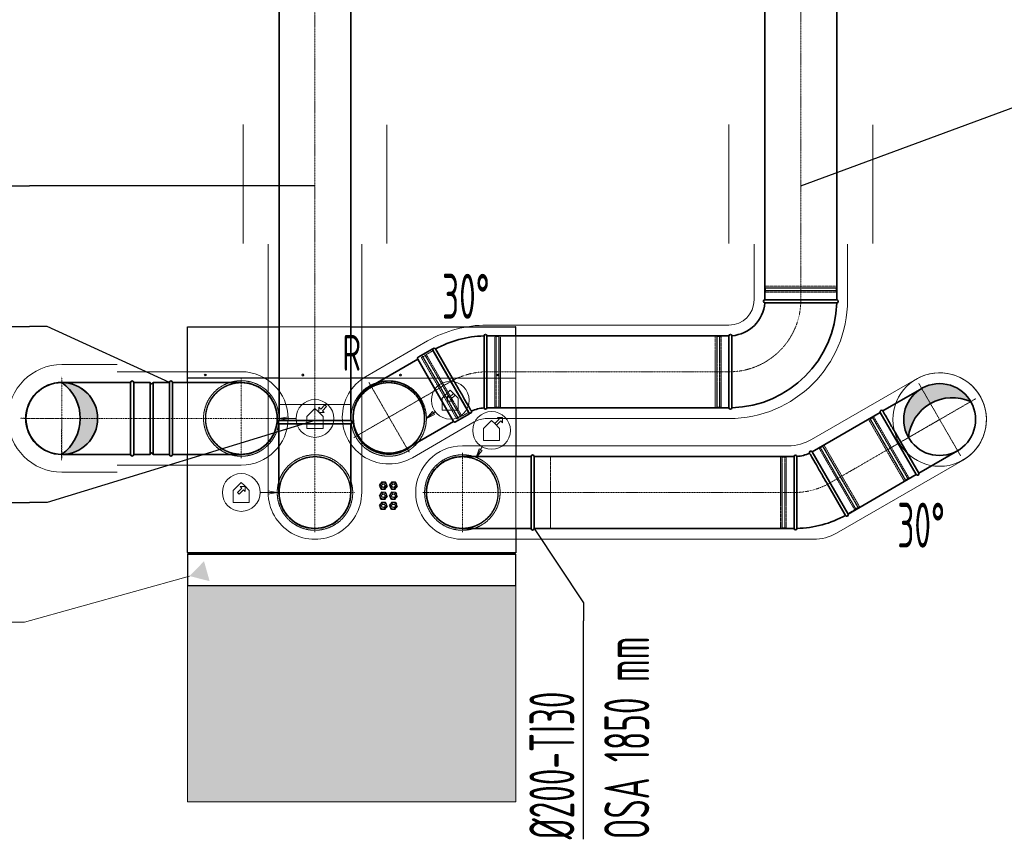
# Model space of a CAD drawing. Header units: millimetres. Extents: x 15940 to 92175, y -24684 to 227664.
# Tile 115 of 132: x 52683 to 55422, y 195238 to 197517. Entities that reach past the tile are written whole.
import ezdxf
from ezdxf.enums import TextEntityAlignment as Align

# ---------------------------------------------------------------- set-up
doc = ezdxf.new("R2010")
doc.units = ezdxf.units.MM
doc.header["$LTSCALE"] = 0.05
for name, pattern in [('ACAD_ISO02W100', [15, 12, -3]), ('ACAD_ISO10W100', [18, 12, -3, 0, -3]), ('phl_thick', [0])]:
    doc.linetypes.add(name, pattern=pattern)
doc.layers.get('0').update_dxf_attribs({"lineweight": 5})
for name, color, linetype, lineweight in [('VZT_01 SUP (PŘÍVOD) - OBRYS', 5, 'Continuous', 35), ('VZT_02 SUP (PŘÍVOD) - OSA', 5, 'ACAD_ISO10W100', 5), ('VZT_04 SUP (PŘÍVOD) - SKRYTÉ', 5, 'ACAD_ISO02W100', 5), ('VZT_05 ETA (ODVOD) - OBRYS', 6, 'Continuous', 35), ('VZT_06 ETA (ODVOD) - OSA', 6, 'ACAD_ISO10W100', 5), ('VZT_08 ETA (ODVOD) - SKRYTÉ', 6, 'ACAD_ISO02W100', 5), ('VZT_09 ODA (SÁNÍ) - OBRYS', 3, 'Continuous', 35), ('VZT_10 ODA (SÁNÍ) - OSA', 3, 'ACAD_ISO10W100', 5), ('VZT_12 ODA (SÁNÍ) - SKRYTÉ', 3, 'ACAD_ISO02W100', 5), ('VZT_13 EHA (VÝFUK) - OBRYS', 14, 'Continuous', 35), ('VZT_14 EHA (VÝFUK) - OSA', 14, 'ACAD_ISO10W100', 5), ('VZT_16 EHA (VÝFUK) - SKRYTÉ', 14, 'ACAD_ISO02W100', 5), ('VZT_21 ZAŘÍZENÍ - OBRYS', 1, 'Continuous', 30), ('VZT_22 ZAŘÍZENÍ - DETAIL', 8, 'Continuous', 5), ('VZT_23 ZAŘÍZENÍ - SERVISNÍ PROSTOR', 8, 'Continuous', 5), ('VZT_50 POPIS - OBECNE', 7, 'Continuous', 13), ('VZT_60_KOTY - DIMENZE', 7, 'Continuous', 5), ('VZT_IZOLACE - TEPELNÁ', 6, 'IZOLACE TEPELNA', 5)]:
    doc.layers.add(name, color=color, linetype=linetype, lineweight=lineweight)
for name, color, linetype, lineweight, plot in [('VZT_03 SUP (PŘÍVOD) - NETISK', 8, 'ACAD_ISO02W100', 5, False), ('VZT_07 ETA (ODVOD) - NETISK', 8, 'ACAD_ISO02W100', 5, False), ('VZT_11 ODA (SÁNÍ) - NETISK', 8, 'ACAD_ISO02W100', 5, False), ('VZT_15 EHA (VÝFUK) - NETISK', 8, 'ACAD_ISO02W100', 5, False)]:
    doc.layers.add(name, color=color, linetype=linetype, lineweight=lineweight, plot=plot)
doc.styles.add('EVORA_125', font='isocp.shx', dxfattribs={"width": 0.6, "height": 125})
doc.styles.add('JS', font='isocp.shx', dxfattribs={"width": 0.6, "height": 125})
doc.styles.get("Standard").update_dxf_attribs({"font": 'arial.ttf'})
doc.linetypes.add('IZOLACE TEPELNA', pattern='A,12.7,-1.5,["T",Standard,S=2.54,R=0,X=0,Y=-1.27],-3', length=17.2)

# ---------------------------------------------------------------- blocks, each defined once
blk = doc.blocks.new('_DatumFilled')
at = {"color": 0}
blk.add_solid([(0, 0.577), (-1, 0), (0, -0.577)], dxfattribs=at)

msp = doc.modelspace()

# ---------------------------------------------------------------- hatches: boundary and pattern name
at = {"layer": 'VZT_09 ODA (SÁNÍ) - OBRYS'}
h = msp.add_hatch(color=256, dxfattribs=at)
h.dxf.hatch_style = 1
h.paths.add_polyline_path([(52799.4, 196308.2, 0.242708), (52851.3, 196408), (52899.8, 196407.8, -0.414214)])
h.paths.add_polyline_path([(52899.8, 196407.8), (52851.3, 196408, 0.242708), (52800.1, 196508.2, -0.414214)])
at = {"layer": 'VZT_13 EHA (VÝFUK) - OBRYS'}
h = msp.add_hatch(color=256, dxfattribs=at)
h.dxf.hatch_style = 1
h.paths.add_polyline_path([(55155.4, 196355.2, -0.242708), (55216.2, 196449.8), (55192, 196491.8, 0.414214)])
h.paths.add_polyline_path([(55192, 196491.8), (55216.2, 196449.8, -0.242708), (55328.6, 196455.2, 0.414214)])
at = {"layer": 'VZT_23 ZAŘÍZENÍ - SERVISNÍ PROSTOR', "transparency": 33554457}
h = msp.add_hatch(color=256, dxfattribs=at)
h.dxf.hatch_style = 1
h.paths.add_polyline_path([(54063.5, 195943.2), (53149.3, 195943.2), (53149.3, 195341.5), (54063.5, 195341.5)])

# ---------------------------------------------------------------- linework, layer by layer
for centre in [(52799.8, 196408.2), (55242, 196405.2)]:
    msp.add_circle(centre, 100)
at = {"layer": 'VZT_01 SUP (PŘÍVOD) - OBRYS'}
for p, q in [((54955.9, 196738), (54755.9, 196738)), ((54855.9, 196730), (54955.9, 196730)), ((53974.5, 196537.9), (53974.5, 196638)), ((53982.5, 196438), (53982.5, 196638)), ((54655.9, 196638), (54655.9, 196438)), ((53889.5, 196515.2), (53839.5, 196601.8)), ((53832.5, 196597.8), (53932.5, 196424.6)), ((54663.9, 196538.1), (54663.9, 196438))]:
    msp.add_line(p, q, dxfattribs=at)
for points in [[(54755.9, 196738), (54755.9, 197977.7)], [(54955.9, 196738), (54955.9, 197977.7)], [(54655.9, 196638), (53982.5, 196638)], [(53790.1, 196573.3), (53660.2, 196498.3)], [(54655.9, 196438), (53982.5, 196438)], [(53890.1, 196400.1), (53760.2, 196325.1)]]:
    msp.add_lwpolyline(points, dxfattribs=at)
msp.add_lwpolyline([(53790.1, 196573.3), (53890.1, 196400.1, 0.414214), (53895.6, 196398.7), (53934.5, 196421.2), (53830.5, 196601.3), (53791.6, 196578.8, 0.414214)], format="xyb", close=True, dxfattribs=at)
for centre, radius, start, end in [((54755.9, 196734), 4, 90, 265.4188), ((54955.9, 196734), 4, 270, 90), ((54655.9, 196738), 300, 271.5281, 358.4719), ((54655.9, 196738), 100, 274.5812, 355.4188), ((53982.5, 196338), 300, 91.5281, 118.4719), ((53978.5, 196638), 4, 0, 180), ((54659.9, 196638), 4, 4.5812, 180), ((53836, 196599.8), 4, 30, 210), ((53710.2, 196411.7), 100, 120, 300), ((53982.5, 196338), 100, 94.5812, 115.4188), ((53978.5, 196438), 4, 184.5812, 0), ((54659.9, 196438), 4, 180, 0), ((53936, 196426.6), 4, 210, 25.4188)]:
    msp.add_arc(centre, radius, start, end, dxfattribs=at)
for points, knots in [([(54855.9, 196730), (54843.3, 196730), (54830.7, 196730), (54806.9, 196730), (54795.8, 196730), (54776.9, 196730), (54769.4, 196730), (54758.9, 196730), (54756, 196730), (54755.6, 196730), (54755.6, 196730), (54755.6, 196730)], [157.533456, 157.533456, 157.533456, 157.533456, 195.393508, 195.393508, 234.551342, 234.551342, 273.721472, 273.721472, 312.806301, 312.806301, 315.294186, 315.294186, 315.294186, 315.294186]), ([(54663.9, 196638.3), (54663.9, 196638.3), (54663.9, 196636.1), (54663.9, 196627.2), (54663.9, 196620.2), (54663.9, 196602.4), (54663.9, 196591.8), (54663.9, 196568), (54663.9, 196555.2), (54663.9, 196540.8), (54663.9, 196539.5), (54663.9, 196538.1)], [315.294186, 315.294186, 315.294186, 315.294186, 351.735982, 351.735982, 390.710875, 390.710875, 429.832624, 429.832624, 468.991563, 468.991563, 473.053633, 473.053633, 473.053633, 473.053633]), ([(53974.5, 196437.7), (53974.5, 196437.7), (53974.5, 196439.9), (53974.5, 196448.9), (53974.5, 196455.8), (53974.5, 196473.6), (53974.5, 196484.3), (53974.5, 196508), (53974.5, 196520.8), (53974.5, 196535.2), (53974.5, 196536.6), (53974.5, 196537.9)], [315.294186, 315.294186, 315.294186, 315.294186, 351.735982, 351.735982, 390.710875, 390.710875, 429.832624, 429.832624, 468.991563, 468.991563, 473.053633, 473.053633, 473.053633, 473.053633]), ([(53889.5, 196515.2), (53895.8, 196504.2), (53902.1, 196493.4), (53914, 196472.7), (53919.5, 196463.1), (53929, 196446.8), (53932.7, 196440.3), (53938, 196431.1), (53939.4, 196428.7), (53939.6, 196428.4), (53939.6, 196428.3), (53939.6, 196428.3)], [157.533456, 157.533456, 157.533456, 157.533456, 195.393508, 195.393508, 234.551342, 234.551342, 273.721472, 273.721472, 312.806301, 312.806301, 315.294186, 315.294186, 315.294186, 315.294186])]:
    msp.add_open_spline(points, degree=3, knots=knots, dxfattribs=at)
at = {"layer": 'VZT_02 SUP (PŘÍVOD) - OSA', "ltscale": 5}
for points in [[(54855.9, 197977.7), (54855.9, 196738)], [(53982.5, 196538), (54655.9, 196538)]]:
    msp.add_lwpolyline(points, dxfattribs=at)
at = {"layer": 'VZT_02 SUP (PŘÍVOD) - OSA', "ltscale": 0.3}
for points in [[(54655.9, 196538), (54655.9, 196538, 0.414214), (54855.9, 196738), (54855.9, 196738)], [(53982.5, 196538), (53982.5, 196538, 0.131652), (53882.5, 196511.2, 0.131652)]]:
    msp.add_lwpolyline(points, format="xyb", dxfattribs=at)
for points in [[(53710.2, 196411.7), (53653.9, 196509.2)], [(53710.2, 196411.7), (53883.4, 196511.7)], [(53612.8, 196355.5), (53710.2, 196411.7)], [(53766.4, 196314.3), (53710.2, 196411.7)]]:
    msp.add_lwpolyline(points, dxfattribs=at)
at = {"layer": 'VZT_03 SUP (PŘÍVOD) - NETISK', "ltscale": 0.4}
for p, q in [((54755.9, 196771.5), (54955.9, 196771.5)), ((54755.9, 196771.5), (54755.9, 196771)), ((54755.9, 196771), (54955.9, 196771)), ((54756.9, 196776), (54954.9, 196776)), ((54756.9, 196776), (54756.9, 196772)), ((54756.9, 196772), (54954.9, 196772)), ((54757.9, 196772), (54757.9, 196771.5)), ((54757.9, 196771), (54757.9, 196764)), ((54953.9, 196772), (54953.9, 196771.5)), ((54953.9, 196771), (54953.9, 196764)), ((54954.9, 196776), (54954.9, 196772)), ((54955.9, 196771.5), (54955.9, 196771)), ((54755.9, 196764), (54955.9, 196764)), ((54755.9, 196764), (54755.9, 196763.5)), ((54755.9, 196763.5), (54955.9, 196763.5)), ((54756.9, 196760), (54954.9, 196760)), ((54756.9, 196760), (54756.9, 196738)), ((54757.9, 196763.5), (54757.9, 196760)), ((54953.9, 196763.5), (54953.9, 196760)), ((54954.9, 196760), (54954.9, 196738)), ((54955.9, 196764), (54955.9, 196763.5)), ((53982.5, 196637), (54004.5, 196637)), ((54004.5, 196439), (54004.5, 196637)), ((54004.5, 196636), (54008, 196636)), ((54008, 196438), (54008, 196638)), ((54008, 196638), (54008.5, 196638)), ((54008.5, 196438), (54008.5, 196638)), ((54008.5, 196636), (54015.5, 196636)), ((54015.5, 196438), (54015.5, 196638)), ((54015.5, 196638), (54016, 196638)), ((54016, 196438), (54016, 196638)), ((54016, 196636), (54016.5, 196636)), ((54016.5, 196439), (54016.5, 196637)), ((54016.5, 196637), (54020.5, 196637)), ((54020.5, 196439), (54020.5, 196637)), ((54617.9, 196637), (54617.9, 196439)), ((54621.9, 196637), (54617.9, 196637)), ((54621.9, 196637), (54621.9, 196439)), ((54622.4, 196636), (54621.9, 196636)), ((54622.4, 196638), (54622.4, 196438)), ((54622.9, 196638), (54622.4, 196638)), ((54622.9, 196638), (54622.9, 196438)), ((54629.9, 196636), (54622.9, 196636)), ((54629.9, 196638), (54629.9, 196438)), ((54630.4, 196638), (54629.9, 196638)), ((54630.4, 196638), (54630.4, 196438)), ((54633.9, 196636), (54630.4, 196636)), ((54633.9, 196637), (54633.9, 196439)), ((54655.9, 196637), (54633.9, 196637)), ((53800.1, 196578), (53803.6, 196580)), ((53899.1, 196406.5), (53800.1, 196578)), ((53803.5, 196581.1), (53804, 196581.3)), ((53903.5, 196407.9), (53803.5, 196581.1)), ((53902.6, 196408.5), (53803.6, 196580)), ((53904, 196408.1), (53804, 196581.3)), ((53804.1, 196579.1), (53804.5, 196579.4)), ((53805, 196579.6), (53811, 196583.1)), ((53810, 196584.8), (53810.4, 196585.1)), ((53910, 196411.6), (53810, 196584.8)), ((53910.4, 196411.9), (53810.4, 196585.1)), ((53811.4, 196583.4), (53814.5, 196585.1)), ((53814, 196586), (53833, 196597)), ((53913, 196414.5), (53814, 196586)), ((53982.5, 196439), (54004.5, 196439)), ((54004.5, 196440), (54008, 196440)), ((54008, 196438), (54008.5, 196438)), ((54008.5, 196440), (54015.5, 196440)), ((54015.5, 196438), (54016, 196438)), ((54016, 196440), (54016.5, 196440)), ((54016.5, 196439), (54020.5, 196439)), ((54621.9, 196439), (54617.9, 196439)), ((54622.4, 196440), (54621.9, 196440)), ((54622.9, 196438), (54622.4, 196438)), ((54629.9, 196440), (54622.9, 196440)), ((54630.4, 196438), (54629.9, 196438)), ((54633.9, 196440), (54630.4, 196440)), ((54655.9, 196439), (54633.9, 196439)), ((53902.1, 196409.4), (53902.5, 196409.6)), ((53903, 196409.9), (53909, 196413.4)), ((53909.4, 196413.6), (53912.5, 196415.4)), ((53910, 196411.6), (53910.4, 196411.9)), ((53913, 196414.5), (53932, 196425.5)), ((53899.1, 196406.5), (53902.6, 196408.5)), ((53903.5, 196407.9), (53904, 196408.1))]:
    msp.add_line(p, q, dxfattribs=at)
at = {"layer": 'VZT_04 SUP (PŘÍVOD) - SKRYTÉ', "ltscale": 2}
msp.add_arc((53710.2, 196411.7), 100, 300, 120, dxfattribs=at)
at = {"layer": 'VZT_05 ETA (ODVOD) - OBRYS'}
for points in [[(53404.3, 197977.7), (53404.3, 196402.3)], [(53604.3, 197977.7), (53604.3, 196402.3)], [(53604.1, 196402.3), (53404.2, 196402.2)], [(53604.1, 196393.3), (53404.2, 196393.2)], [(53404.2, 196393.2), (53404.2, 196202.2)], [(53604.1, 196393.3), (53604.2, 196202.3)]]:
    msp.add_lwpolyline(points, dxfattribs=at)
for centre, radius, start, end in [((53404.2, 196397.7), 4.5, 90.0232, 270.0232), ((53604.1, 196397.8), 4.5, 270.0232, 90.0232), ((53504.1, 196202.2), 100, 180.0232, 0.0232)]:
    msp.add_arc(centre, radius, start, end, dxfattribs=at)
at = {"layer": 'VZT_06 ETA (ODVOD) - OSA', "ltscale": 5}
msp.add_lwpolyline([(53504.3, 196402.3), (53504.3, 197977.7)], dxfattribs=at)
at = {"layer": 'VZT_06 ETA (ODVOD) - OSA', "ltscale": 0.3}
for points in [[(53504.2, 196402.2), (53504.2, 196202.2)], [(53504.2, 196202.2), (53394.2, 196202.2)], [(53504.2, 196202.2), (53614.2, 196202.3)], [(53504.2, 196202.2), (53504.3, 196092.2)]]:
    msp.add_lwpolyline(points, dxfattribs=at)
at = {"layer": 'VZT_07 ETA (ODVOD) - NETISK', "ltscale": 0.4}
msp.add_lwpolyline([(53604.1, 196402.3), (53604.1, 196447.3), (53404.1, 196447.2), (53404.2, 196402.2)], dxfattribs=at)
at = {"layer": 'VZT_08 ETA (ODVOD) - SKRYTÉ', "ltscale": 2}
msp.add_arc((53504.1, 196202.2), 100, 0.0232, 180.0232, dxfattribs=at)
at = {"layer": 'VZT_09 ODA (SÁNÍ) - OBRYS'}
for p, q in [((53000.3, 196308.2), (53000.3, 196508.2)), ((53000.3, 196508.2), (53045.8, 196508.2)), ((53045.8, 196308.2), (53045.8, 196508.2)), ((53053.8, 196308.2), (53053.8, 196508.2)), ((53053.8, 196508.2), (53099.3, 196508.2)), ((53099.3, 196308.2), (53099.3, 196508.2)), ((53000.3, 196308.2), (53045.8, 196308.2)), ((53053.8, 196308.2), (53099.3, 196308.2))]:
    msp.add_line(p, q, dxfattribs=at)
for points in [[(52991.3, 196508.2), (52800.3, 196508.2)], [(52991.3, 196308.2), (52991.3, 196508.2)], [(53000.3, 196308.2), (53000.3, 196508.2)], [(53099.3, 196508.2), (53099.3, 196308.2)], [(53108.3, 196508.2), (53108.3, 196308.2)], [(53108.3, 196508.2), (53299.3, 196508.2)], [(52991.3, 196308.2), (52800.3, 196308.2)], [(53108.3, 196308.2), (53299.3, 196308.2)]]:
    msp.add_lwpolyline(points, dxfattribs=at)
msp.add_circle((52799.8, 196408.2), 100, dxfattribs=at)
for centre, radius, start, end in [((52800.3, 196408.4), 100, 90, 270), ((52728.6, 196408.5), 122.7, 305.2115, 54.3501), ((52995.8, 196508.2), 4.5, 0, 180), ((53049.8, 196508.2), 4, 180, 0), ((53103.8, 196508.2), 4.5, 0, 180), ((53299.3, 196408.1), 100, 270, 90), ((52995.8, 196308.2), 4.5, 180, 0), ((53049.8, 196308.2), 4, 0, 180), ((53103.8, 196308.2), 4.5, 180, 0)]:
    msp.add_arc(centre, radius, start, end, dxfattribs=at)
at = {"layer": 'VZT_10 ODA (SÁNÍ) - OSA', "ltscale": 0.3}
for points in [[(52799.8, 196408.2), (52800.2, 196524.2)], [(52800.3, 196408.2), (52800.3, 196518.2)], [(53299.3, 196408.2), (53299.3, 196518.2)], [(52683.8, 196408.7), (52799.8, 196408.2)], [(52800.3, 196408.2), (52690.3, 196408.2)], [(52799.3, 196292.2), (52799.8, 196408.2)], [(52915.8, 196407.8), (52799.8, 196408.2)], [(53000.3, 196408.2), (52800.3, 196408.2)], [(52800.3, 196408.2), (52800.3, 196298.2)], [(53099.3, 196408.2), (53299.3, 196408.2)], [(53299.3, 196408.2), (53409.3, 196408.2)], [(53299.3, 196408.2), (53299.3, 196298.2)]]:
    msp.add_lwpolyline(points, dxfattribs=at)
at = {"layer": 'VZT_10 ODA (SÁNÍ) - OSA'}
msp.add_lwpolyline([(53000.3, 196408.2), (53099.3, 196408.2)], dxfattribs=at)
at = {"layer": 'VZT_11 ODA (SÁNÍ) - NETISK', "ltscale": 0.4}
for points in [[(53000.3, 196308.2), (53045.3, 196308.2), (53045.3, 196508.2), (53000.3, 196508.2)], [(53099.3, 196508.2), (53054.3, 196508.2), (53054.3, 196308.2), (53099.3, 196308.2)]]:
    msp.add_lwpolyline(points, dxfattribs=at)
at = {"layer": 'VZT_12 ODA (SÁNÍ) - SKRYTÉ', "ltscale": 2}
for centre, start, end in [((52800.3, 196408.4), 270, 90), ((53299.3, 196408.1), 90, 270)]:
    msp.add_arc(centre, 100, start, end, dxfattribs=at)
at = {"layer": 'VZT_13 EHA (VÝFUK) - OBRYS'}
for p, q in [((55076.8, 196425.2), (55176.8, 196252)), ((55133.7, 196342.7), (55183.8, 196256)), ((54837.1, 196302.2), (54837.1, 196102.2)), ((54987.1, 196142.4), (54887.1, 196315.6)), ((54930.1, 196225.1), (54980.1, 196138.4)), ((54845.1, 196202.3), (54845.1, 196102.2))]:
    msp.add_line(p, q, dxfattribs=at)
for points in [[(55192, 196491.8), (55083.7, 196429.3)], [(54887.1, 196315.6), (55076.8, 196425.2)], [(54105.3, 196302.2), (53914.3, 196302.2)], [(54105.3, 196102.2), (54105.3, 196302.2)], [(54114.3, 196102.2), (54114.3, 196302.2)], [(54114.3, 196302.2), (54837.1, 196302.2)], [(55292, 196318.6), (55183.7, 196256.1)], [(54987.1, 196142.4), (55176.8, 196252)], [(54105.3, 196102.2), (53914.3, 196102.2)], [(54114.3, 196102.2), (54837.1, 196102.2)]]:
    msp.add_lwpolyline(points, dxfattribs=at)
msp.add_circle((55242, 196405.2), 100, dxfattribs=at)
for centre, radius, start, end in [((55277.5, 196343.5), 122.7, 65.4307, 174.5693), ((55080.3, 196427.2), 4, 34.5812, 210), ((53914.3, 196202.4), 100, 90, 270), ((54109.8, 196302.2), 4.5, 0, 180), ((54841.1, 196302.2), 4, 4.5812, 180), ((54837.1, 196402.2), 100, 274.5812, 295.4188), ((54883.6, 196313.6), 4, 30, 205.4188), ((55180.3, 196254), 4, 210, 30), ((54837.1, 196402.2), 300, 271.5281, 298.4719), ((54983.6, 196140.4), 4, 210, 30), ((54109.8, 196102.2), 4.5, 180, 0), ((54841.1, 196102.2), 4, 180, 0)]:
    msp.add_arc(centre, radius, start, end, dxfattribs=at)
for points, knots in [([(55083.6, 196429.5), (55083.6, 196429.5), (55084.7, 196427.5), (55089.2, 196419.8), (55092.7, 196413.8), (55101.6, 196398.4), (55106.9, 196389.1), (55118.8, 196368.6), (55125.2, 196357.5), (55132.4, 196345), (55133, 196343.8), (55133.7, 196342.7)], [315.294186, 315.294186, 315.294186, 315.294186, 351.735982, 351.735982, 390.710875, 390.710875, 429.832624, 429.832624, 468.991563, 468.991563, 473.053633, 473.053633, 473.053633, 473.053633]), ([(54845, 196302.5), (54845, 196302.5), (54845, 196300.3), (54845, 196291.4), (54845, 196284.4), (54845, 196266.6), (54845, 196255.9), (54845.1, 196232.2), (54845.1, 196219.4), (54845.1, 196205), (54845.1, 196203.7), (54845.1, 196202.3)], [315.294186, 315.294186, 315.294186, 315.294186, 351.735982, 351.735982, 390.710875, 390.710875, 429.832624, 429.832624, 468.991563, 468.991563, 473.053633, 473.053633, 473.053633, 473.053633]), ([(54930.1, 196225.1), (54923.8, 196236), (54917.5, 196246.8), (54905.6, 196267.5), (54900, 196277.1), (54890.6, 196293.4), (54886.8, 196300), (54881.6, 196309.1), (54880.2, 196311.6), (54880, 196311.9), (54880, 196311.9), (54880, 196311.9)], [157.533456, 157.533456, 157.533456, 157.533456, 195.393508, 195.393508, 234.551342, 234.551342, 273.721472, 273.721472, 312.806301, 312.806301, 315.294186, 315.294186, 315.294186, 315.294186])]:
    msp.add_open_spline(points, degree=3, knots=knots, dxfattribs=at)
at = {"layer": 'VZT_14 EHA (VÝFUK) - OSA', "ltscale": 0.3}
for points in [[(55184, 196505.6), (55242, 196405.2)], [(55242, 196405.2), (55342.4, 196463.2)], [(55141.5, 196347.2), (55242, 196405.2)], [(55300, 196304.7), (55242, 196405.2)], [(53914.3, 196202.2), (53914.3, 196312.2)], [(53914.3, 196202.2), (53804.3, 196202.2)], [(54114.3, 196202.2), (53914.3, 196202.2)], [(53914.3, 196202.2), (53914.3, 196092.2)]]:
    msp.add_lwpolyline(points, dxfattribs=at)
at = {"layer": 'VZT_14 EHA (VÝFUK) - OSA', "ltscale": 5}
for points in [[(55133.7, 196342.7), (55242, 196405.2)], [(55126.8, 196338.6), (54937.1, 196229)], [(54837.1, 196202.2), (54114.3, 196202.2)]]:
    msp.add_lwpolyline(points, dxfattribs=at)
at = {"layer": 'VZT_14 EHA (VÝFUK) - OSA', "ltscale": 0.3}
msp.add_lwpolyline([(54837.1, 196202.2), (54837.1, 196202.2, 0.131652), (54937.1, 196229, 0.131652)], format="xyb", dxfattribs=at)
at = {"layer": 'VZT_15 EHA (VÝFUK) - NETISK', "ltscale": 0.4}
for p, q in [((55055.3, 196410.5), (55049.3, 196407)), ((55054.7, 196412.4), (55054.3, 196412.2)), ((55054.3, 196412.2), (55154.3, 196239)), ((55054.7, 196412.4), (55154.7, 196239.2)), ((55058.8, 196412.5), (55055.7, 196410.7)), ((55077.3, 196424.3), (55058.3, 196413.3)), ((55058.3, 196413.3), (55157.3, 196241.8)), ((55047.9, 196407.3), (55044.4, 196405.3)), ((55044.4, 196405.3), (55143.4, 196233.8)), ((55048.3, 196408.7), (55047.8, 196408.4)), ((55047.8, 196408.4), (55147.8, 196235.2)), ((55047.9, 196407.3), (55146.9, 196235.8)), ((55048.3, 196408.7), (55148.3, 196235.5)), ((55048.8, 196406.7), (55048.4, 196406.5)), ((54909.6, 196328.6), (54909.1, 196328.4)), ((54909.1, 196328.4), (55009.1, 196155.2)), ((54909.6, 196328.6), (55009.6, 196155.4)), ((54916.6, 196330.4), (54910.6, 196326.9)), ((54916.1, 196332.4), (54915.6, 196332.1)), ((54915.6, 196332.1), (55015.6, 196158.9)), ((54916.1, 196332.4), (55016.1, 196159.2)), ((54920.5, 196333.8), (54917, 196331.8)), ((54917, 196331.8), (55016, 196160.3)), ((54917.5, 196330.9), (54917.1, 196330.6)), ((54920.5, 196333.8), (55019.5, 196162.3)), ((54799.1, 196301.2), (54799.1, 196103.2)), ((54803.1, 196301.2), (54799.1, 196301.2)), ((54803.1, 196301.2), (54803.1, 196103.2)), ((54803.6, 196300.2), (54803.1, 196300.2)), ((54803.6, 196302.2), (54803.6, 196102.2)), ((54804.1, 196302.2), (54803.6, 196302.2)), ((54804.1, 196302.2), (54804.1, 196102.2)), ((54811.1, 196300.2), (54804.1, 196300.2)), ((54811.1, 196302.2), (54811.1, 196102.2)), ((54811.6, 196302.2), (54811.1, 196302.2)), ((54811.6, 196302.2), (54811.6, 196102.2)), ((54815.1, 196300.2), (54811.6, 196300.2)), ((54815.1, 196301.2), (54815.1, 196103.2)), ((54837.1, 196301.2), (54815.1, 196301.2)), ((54906.6, 196325.8), (54887.6, 196314.8)), ((54906.6, 196325.8), (55005.6, 196154.3)), ((54910.1, 196326.6), (54907.1, 196324.9)), ((55176.3, 196252.8), (55157.3, 196241.8)), ((55146.9, 196235.8), (55143.4, 196233.8)), ((55146.8, 196237), (55146.4, 196236.7)), ((55153.3, 196240.7), (55147.3, 196237.2)), ((55148.3, 196235.5), (55147.8, 196235.2)), ((55156.8, 196242.7), (55153.7, 196241)), ((55154.7, 196239.2), (55154.3, 196239)), ((55005.6, 196154.3), (54986.6, 196143.3)), ((55008.1, 196156.9), (55005.1, 196155.1)), ((55014.6, 196160.6), (55008.6, 196157.1)), ((55009.6, 196155.4), (55009.1, 196155.2)), ((55015.5, 196161.1), (55015.1, 196160.9)), ((55016.1, 196159.2), (55015.6, 196158.9)), ((55019.5, 196162.3), (55016, 196160.3)), ((54803.1, 196103.2), (54799.1, 196103.2)), ((54803.6, 196104.2), (54803.1, 196104.2)), ((54804.1, 196102.2), (54803.6, 196102.2)), ((54811.1, 196104.2), (54804.1, 196104.2)), ((54811.6, 196102.2), (54811.1, 196102.2)), ((54815.1, 196104.2), (54811.6, 196104.2)), ((54837.1, 196103.2), (54815.1, 196103.2))]:
    msp.add_line(p, q, dxfattribs=at)
msp.add_lwpolyline([(54114.3, 196102.2), (54159.3, 196102.2), (54159.3, 196302.2), (54114.3, 196302.2)], dxfattribs=at)
at = {"layer": 'VZT_16 EHA (VÝFUK) - SKRYTÉ', "ltscale": 2}
msp.add_arc((53914.3, 196202.4), 100, 270, 90, dxfattribs=at)
at = {"layer": 'VZT_21 ZAŘÍZENÍ - OBRYS'}
for p, q in [((53149.3, 196520.2), (53149.3, 196661.5)), ((53151, 196663.2), (53404.3, 196663.2)), ((53604.3, 196663.2), (54061.8, 196663.2)), ((54063.5, 196638), (54063.5, 196661.5)), ((53404.3, 196520.2), (53149.3, 196520.2)), ((53151, 196520), (53149.3, 196520)), ((53149.3, 196508.2), (53149.3, 196520)), ((53151, 196520.2), (53151, 196520)), ((53698.1, 196520.2), (53604.3, 196520.2)), ((54063.5, 196438), (54063.5, 196302.2)), ((53397.8, 196418.2), (53397.8, 196398.3)), ((53397.8, 196418.2), (53397.8, 196398.3)), ((53149.3, 196035.3), (53149.3, 196308.2)), ((53689.1, 196230.9), (53683.5, 196221.5)), ((53683.5, 196221.5), (53686.3, 196226.2)), ((53683.5, 196221.5), (53688.1, 196221.4)), ((53683.5, 196221.5), (53688.8, 196211.9)), ((53683.5, 196221.5), (53683.5, 196221.5)), ((53700.1, 196230.7), (53689.1, 196230.9)), ((53689.1, 196230.9), (53691.4, 196226.9)), ((53689.2, 196230.9), (53689.2, 196230.9)), ((53689.2, 196230.9), (53694.6, 196230.8)), ((53700.1, 196230.7), (53697.7, 196226.8)), ((53699.8, 196211.7), (53705.4, 196221.1)), ((53705.4, 196221.1), (53700.1, 196230.7)), ((53700.1, 196230.7), (53700.1, 196230.7)), ((53700.1, 196230.7), (53702.8, 196225.9)), ((53705.4, 196221.1), (53700.8, 196221.2)), ((53705.4, 196221.1), (53702.6, 196216.4)), ((53705.4, 196221.1), (53705.4, 196221.1)), ((53717.1, 196230.9), (53711.5, 196221.5)), ((53711.5, 196221.5), (53714.3, 196226.2)), ((53711.5, 196221.5), (53716.1, 196221.4)), ((53711.5, 196221.5), (53716.8, 196211.9)), ((53711.5, 196221.5), (53711.5, 196221.5)), ((53728.1, 196230.7), (53717.1, 196230.9)), ((53717.1, 196230.9), (53719.4, 196226.9)), ((53717.2, 196230.9), (53717.2, 196230.9)), ((53717.2, 196230.9), (53722.6, 196230.8)), ((53728.1, 196230.7), (53725.7, 196226.8)), ((53727.8, 196211.7), (53733.4, 196221.1)), ((53733.4, 196221.1), (53728.1, 196230.7)), ((53728.1, 196230.7), (53728.1, 196230.7)), ((53728.1, 196230.7), (53730.8, 196225.9)), ((53733.4, 196221.1), (53728.8, 196221.2)), ((53733.4, 196221.1), (53730.6, 196216.4)), ((53733.4, 196221.1), (53733.4, 196221.1)), ((53689.1, 196202.9), (53683.5, 196193.5)), ((53683.5, 196193.5), (53686.3, 196198.2)), ((53683.5, 196193.5), (53688.1, 196193.4)), ((53683.5, 196193.5), (53688.8, 196183.9)), ((53683.5, 196193.5), (53683.5, 196193.5)), ((53688.8, 196211.9), (53686.1, 196216.7)), ((53688.8, 196211.9), (53691.2, 196215.9)), ((53688.8, 196211.9), (53699.8, 196211.7)), ((53688.8, 196211.9), (53688.8, 196211.9)), ((53700.1, 196202.7), (53689.1, 196202.9)), ((53689.1, 196202.9), (53691.4, 196198.9)), ((53689.2, 196202.9), (53689.2, 196202.9)), ((53689.2, 196202.9), (53694.6, 196202.8)), ((53699.7, 196211.7), (53694.3, 196211.8)), ((53699.8, 196211.7), (53697.5, 196215.8)), ((53700.1, 196202.7), (53697.7, 196198.8)), ((53699.8, 196211.7), (53699.7, 196211.7)), ((53699.8, 196183.7), (53705.4, 196193.1)), ((53705.4, 196193.1), (53700.1, 196202.7)), ((53700.1, 196202.7), (53700.1, 196202.7)), ((53700.1, 196202.7), (53702.8, 196197.9)), ((53705.4, 196193.1), (53700.8, 196193.2)), ((53705.4, 196193.1), (53702.6, 196188.4)), ((53705.4, 196193.1), (53705.4, 196193.1)), ((53717.1, 196202.9), (53711.5, 196193.5)), ((53711.5, 196193.5), (53714.3, 196198.2)), ((53711.5, 196193.5), (53716.1, 196193.4)), ((53711.5, 196193.5), (53716.8, 196183.9)), ((53711.5, 196193.5), (53711.5, 196193.5)), ((53716.8, 196211.9), (53714.1, 196216.7)), ((53716.8, 196211.9), (53719.2, 196215.9)), ((53716.8, 196211.9), (53727.8, 196211.7)), ((53716.8, 196211.9), (53716.8, 196211.9)), ((53728.1, 196202.7), (53717.1, 196202.9)), ((53717.1, 196202.9), (53719.4, 196198.9)), ((53717.2, 196202.9), (53717.2, 196202.9)), ((53717.2, 196202.9), (53722.6, 196202.8)), ((53727.7, 196211.7), (53722.3, 196211.8)), ((53727.8, 196211.7), (53725.5, 196215.8)), ((53728.1, 196202.7), (53725.7, 196198.8)), ((53727.8, 196211.7), (53727.7, 196211.7)), ((53727.8, 196183.7), (53733.4, 196193.1)), ((53733.4, 196193.1), (53728.1, 196202.7)), ((53728.1, 196202.7), (53728.1, 196202.7)), ((53728.1, 196202.7), (53730.8, 196197.9)), ((53733.4, 196193.1), (53728.8, 196193.2)), ((53733.4, 196193.1), (53730.6, 196188.4)), ((53733.4, 196193.1), (53733.4, 196193.1)), ((53689.1, 196174.9), (53683.5, 196165.5)), ((53683.5, 196165.5), (53686.3, 196170.2)), ((53683.5, 196165.5), (53688.1, 196165.4)), ((53683.5, 196165.5), (53688.8, 196155.9)), ((53683.5, 196165.5), (53683.5, 196165.5)), ((53688.8, 196183.9), (53686.1, 196188.7)), ((53688.8, 196183.9), (53691.2, 196187.9)), ((53688.8, 196183.9), (53699.8, 196183.7)), ((53688.8, 196183.9), (53688.8, 196183.9)), ((53700.1, 196174.7), (53689.1, 196174.9)), ((53689.1, 196174.9), (53691.4, 196170.9)), ((53689.2, 196174.9), (53689.2, 196174.9)), ((53689.2, 196174.9), (53694.6, 196174.8)), ((53699.7, 196183.7), (53694.3, 196183.8)), ((53699.8, 196183.7), (53697.5, 196187.8)), ((53700.1, 196174.7), (53697.7, 196170.8)), ((53699.8, 196183.7), (53699.7, 196183.7)), ((53699.8, 196155.7), (53705.4, 196165.1)), ((53705.4, 196165.1), (53700.1, 196174.7)), ((53700.1, 196174.7), (53700.1, 196174.7)), ((53700.1, 196174.7), (53702.8, 196169.9)), ((53705.4, 196165.1), (53700.8, 196165.2)), ((53705.4, 196165.1), (53702.6, 196160.4)), ((53705.4, 196165.1), (53705.4, 196165.1)), ((53717.1, 196174.9), (53711.5, 196165.5)), ((53711.5, 196165.5), (53714.3, 196170.2)), ((53711.5, 196165.5), (53716.1, 196165.4)), ((53711.5, 196165.5), (53716.8, 196155.9)), ((53711.5, 196165.5), (53711.5, 196165.5)), ((53716.8, 196183.9), (53714.1, 196188.7)), ((53716.8, 196183.9), (53719.2, 196187.9)), ((53716.8, 196183.9), (53727.8, 196183.7)), ((53716.8, 196183.9), (53716.8, 196183.9)), ((53728.1, 196174.7), (53717.1, 196174.9)), ((53717.1, 196174.9), (53719.4, 196170.9)), ((53717.2, 196174.9), (53717.2, 196174.9)), ((53717.2, 196174.9), (53722.6, 196174.8)), ((53727.7, 196183.7), (53722.3, 196183.8)), ((53727.8, 196183.7), (53725.5, 196187.8)), ((53728.1, 196174.7), (53725.7, 196170.8)), ((53727.8, 196183.7), (53727.7, 196183.7)), ((53727.8, 196155.7), (53733.4, 196165.1)), ((53733.4, 196165.1), (53728.1, 196174.7)), ((53728.1, 196174.7), (53728.1, 196174.7)), ((53728.1, 196174.7), (53730.8, 196169.9)), ((53733.4, 196165.1), (53728.8, 196165.2)), ((53733.4, 196165.1), (53730.6, 196160.4)), ((53733.4, 196165.1), (53733.4, 196165.1)), ((53688.8, 196155.9), (53686.1, 196160.7)), ((53688.8, 196155.9), (53691.2, 196159.9)), ((53688.8, 196155.9), (53699.8, 196155.7)), ((53688.8, 196155.9), (53688.8, 196155.9)), ((53699.7, 196155.7), (53694.3, 196155.8)), ((53699.8, 196155.7), (53697.5, 196159.8)), ((53699.8, 196155.7), (53699.7, 196155.7)), ((53716.8, 196155.9), (53714.1, 196160.7)), ((53716.8, 196155.9), (53719.2, 196159.9)), ((53716.8, 196155.9), (53727.8, 196155.7)), ((53716.8, 196155.9), (53716.8, 196155.9)), ((53727.7, 196155.7), (53722.3, 196155.8)), ((53727.8, 196155.7), (53725.5, 196159.8)), ((53727.8, 196155.7), (53727.7, 196155.7)), ((54063.5, 196102.2), (54063.5, 196035.3)), ((53149.8, 196035.3), (53149.3, 196035.3)), ((53149.3, 196035.2), (53149.3, 196034.3)), ((54063.5, 196034.3), (53149.3, 196034.3)), ((53149.3, 196030.6), (54063.5, 196030.6)), ((53149.3, 196030.6), (53149.3, 195943.2)), ((53150.2, 196030.6), (53150.2, 196030.7)), ((53150.3, 196031.5), (53150.3, 196030.9)), ((53150.3, 196031.5), (53150.7, 196031.5)), ((53151.7, 196032.2), (54060.5, 196032.2)), ((53152.3, 196032.2), (53152.3, 196034.3)), ((54060.3, 196032.2), (54060.3, 196034.3)), ((54062, 196030.6), (54062, 196030.7)), ((54063.5, 196035.3), (54062.9, 196035.3)), ((54063.5, 196035.2), (54063.5, 196034.3)), ((54063.5, 195943.2), (54063.5, 196030.6)), ((53149.3, 195943.2), (54063.5, 195943.2))]:
    msp.add_line(p, q, dxfattribs=at)
at = {"layer": 'VZT_21 ZAŘÍZENÍ - OBRYS', "linetype": 'ACAD_ISO02W100', "lineweight": 5, "ltscale": 2}
for p, q in [((53404.3, 196663.2), (53604.3, 196663.2)), ((54063.5, 196520.2), (54063.5, 196638)), ((53604.3, 196520.2), (53404.3, 196520.2)), ((54063.5, 196520.2), (53698.1, 196520.2)), ((54061.8, 196520), (54061.8, 196520.2)), ((54063.5, 196520), (54061.8, 196520)), ((54063.5, 196520), (54063.5, 196438)), ((53149.3, 196308.2), (53149.3, 196508.2)), ((54063.5, 196302.2), (54063.5, 196102.2))]:
    msp.add_line(p, q, dxfattribs=at)
at = {"layer": 'VZT_21 ZAŘÍZENÍ - OBRYS'}
for centre, radius in [((53199.3, 196529.2), 2.5), ((53199.3, 196529.2), 2.15), ((54013.5, 196529.2), 2.5), ((54013.5, 196529.2), 2.15), ((53694.5, 196221.3), 5), ((53722.5, 196221.3), 5), ((53694.5, 196193.3), 5), ((53722.5, 196193.3), 5), ((53694.5, 196165.3), 5), ((53722.5, 196165.3), 5)]:
    msp.add_circle(centre, radius, dxfattribs=at)
at = {"layer": 'VZT_21 ZAŘÍZENÍ - OBRYS', "linetype": 'ACAD_ISO02W100', "lineweight": 5, "ltscale": 2}
for centre, radius in [((53470.7, 196529.2), 2.5), ((53470.7, 196529.2), 2.15), ((53742.1, 196529.2), 2.5), ((53742.1, 196529.2), 2.15), ((53299.3, 196408.2), 105), ((53299.3, 196408.2), 100), ((53299.3, 196408.2), 99), ((53709.3, 196408.2), 105), ((53709.3, 196408.2), 100), ((53709.3, 196408.2), 99), ((53504.3, 196202.2), 105), ((53504.3, 196202.2), 100), ((53504.3, 196202.2), 99), ((53914.3, 196202.2), 105), ((53914.3, 196202.2), 100), ((53914.3, 196202.2), 99)]:
    msp.add_circle(centre, radius, dxfattribs=at)
at = {"layer": 'VZT_21 ZAŘÍZENÍ - OBRYS'}
for points, knots in [([(53149.3, 196661.5), (53149.7, 196662.2), (53150.1, 196662.8), (53150.5, 196663.1), (53150.7, 196663.2), (53150.8, 196663.2), (53151, 196663.2)], [-1, -1, -1, -1, -0.246936, -0.246936, -0.246936, 0, 0, 0, 0]), ([(53149.4, 196662.1), (53149.5, 196662.6), (53149.9, 196662.9), (53150.3, 196663.1), (53150.5, 196663.2), (53150.7, 196663.2), (53151, 196663.2)], [-0.7752376, -0.7752376, -0.7752376, -0.7752376, -0.2469362, -0.2469362, -0.2469362, 0, 0, 0, 0]), ([(54063.5, 196661.5), (54063, 196662.2), (54062.6, 196662.8), (54062.2, 196663.1), (54062, 196663.2), (54061.9, 196663.2), (54061.8, 196663.2)], [-1, -1, -1, -1, -0.2469362, -0.2469362, -0.2469362, 0, 0, 0, 0]), ([(54063.3, 196662.1), (54063.2, 196662.6), (54062.8, 196662.9), (54062.4, 196663.1), (54062.2, 196663.2), (54062, 196663.2), (54061.8, 196663.2)], [-0.7752376, -0.7752376, -0.7752376, -0.7752376, -0.2469362, -0.2469362, -0.2469362, 0, 0, 0, 0]), ([(53151, 196036), (53150.4, 196035.6), (53149.9, 196035.3), (53149.4, 196035.2), (53149.4, 196035.2), (53149.3, 196035.2), (53149.3, 196035.2)], [0, 0, 0, 0, 0.909225, 0.909225, 0.909225, 1, 1, 1, 1]), ([(53149.3, 196034.3), (53149.7, 196034.3), (53150.1, 196034.8), (53150.5, 196035.4), (53150.7, 196035.6), (53150.8, 196035.8), (53151, 196036)], [-1, -1, -1, -1, -0.246936, -0.246936, -0.246936, 0, 0, 0, 0]), ([(53149.4, 196035.5), (53149.5, 196035.6), (53149.9, 196035.7), (53150.3, 196035.8), (53150.5, 196035.9), (53150.7, 196036), (53151, 196036)], [-0.7752376, -0.7752376, -0.7752376, -0.7752376, -0.2469362, -0.2469362, -0.2469362, 0, 0, 0, 0]), ([(53150.2, 196030.7), (53150.5, 196031.3), (53150.9, 196031.9), (53151.3, 196032.1), (53151.4, 196032.2), (53151.5, 196032.2), (53151.7, 196032.2)], [-1, -1, -1, -1, -0.223, -0.223, -0.223, 0, 0, 0, 0]), ([(53150.4, 196031.5), (53150.6, 196031.8), (53150.8, 196032), (53151.1, 196032.1), (53151.3, 196032.2), (53151.5, 196032.2), (53151.7, 196032.2)], [-0.6418783, -0.6418783, -0.6418783, -0.6418783, -0.2229997, -0.2229997, -0.2229997, 0, 0, 0, 0]), ([(54062, 196030.7), (54061.6, 196031.3), (54061.2, 196031.9), (54060.8, 196032.1), (54060.7, 196032.2), (54060.6, 196032.2), (54060.5, 196032.2)], [-1, -1, -1, -1, -0.2229997, -0.2229997, -0.2229997, 0, 0, 0, 0]), ([(54061.8, 196031.3), (54061.7, 196031.7), (54061.3, 196032), (54061, 196032.1), (54060.8, 196032.2), (54060.6, 196032.2), (54060.5, 196032.2)], [-0.7311109, -0.7311109, -0.7311109, -0.7311109, -0.2229997, -0.2229997, -0.2229997, 0, 0, 0, 0]), ([(54063.5, 196034.3), (54063, 196034.3), (54062.6, 196034.8), (54062.2, 196035.4), (54062, 196035.6), (54061.9, 196035.8), (54061.8, 196036)], [-1, -1, -1, -1, -0.246936, -0.246936, -0.246936, 0, 0, 0, 0]), ([(54061.8, 196036), (54062.3, 196035.6), (54062.8, 196035.3), (54063.3, 196035.2), (54063.4, 196035.2), (54063.4, 196035.2), (54063.5, 196035.2)], [0, 0, 0, 0, 0.909225, 0.909225, 0.909225, 1, 1, 1, 1]), ([(54063.3, 196035.5), (54063.2, 196035.6), (54062.8, 196035.7), (54062.4, 196035.8), (54062.2, 196035.9), (54062, 196036), (54061.8, 196036)], [-0.7752376, -0.7752376, -0.7752376, -0.7752376, -0.2469362, -0.2469362, -0.2469362, 0, 0, 0, 0])]:
    msp.add_open_spline(points, degree=3, knots=knots, dxfattribs=at)
for points in [[(53149.3, 196661.5), (53149.3, 196661.7), (53149.3, 196661.9), (53149.4, 196662.1)], [(54063.5, 196661.5), (54063.5, 196661.7), (54063.4, 196661.9), (54063.3, 196662.1)], [(53149.3, 196035.3), (53149.3, 196035.4), (53149.3, 196035.4), (53149.4, 196035.5)], [(53151, 196036), (53150.7, 196035.9), (53150.4, 196035.7), (53150.2, 196035.5)], [(53150.2, 196030.7), (53150.2, 196030.9), (53150.2, 196031.1), (53150.3, 196031.3)], [(54061.8, 196036), (54062, 196035.9), (54062.3, 196035.7), (54062.5, 196035.5)], [(54062, 196030.7), (54062, 196030.9), (54061.9, 196031.1), (54061.8, 196031.3)], [(54063.5, 196035.3), (54063.5, 196035.4), (54063.4, 196035.4), (54063.3, 196035.5)]]:
    msp.add_open_spline(points, degree=3, dxfattribs=at)
at = {"layer": 'VZT_22 ZAŘÍZENÍ - DETAIL'}
for p, q in [((53858.1, 196464.6), (53880.5, 196487)), ((53858.1, 196431), (53858.1, 196464.6)), ((53877.4, 196466.3), (53872.7, 196471)), ((53872.7, 196471), (53872.7, 196456.8)), ((53889.3, 196478.1), (53877.4, 196466.3)), ((53880.5, 196487), (53894.1, 196473.4)), ((53882.2, 196461.5), (53894.1, 196473.4)), ((53894.1, 196473.4), (53889.3, 196478.1)), ((53894.1, 196473.4), (53902.9, 196464.6)), ((53902.9, 196464.6), (53902.9, 196431)), ((53520.2, 196434.5), (53515.5, 196439.3)), ((53515.5, 196439.3), (53515.5, 196425)), ((53532.1, 196446.4), (53520.2, 196434.5)), ((53525, 196429.8), (53536.8, 196441.7)), ((53536.8, 196441.7), (53532.1, 196446.4)), ((53872.7, 196456.8), (53886.9, 196456.8)), ((53886.9, 196456.8), (53882.2, 196461.5)), ((53429.3, 196413.2), (53404.3, 196408.2)), ((53429.3, 196413.2), (53404.3, 196408.2)), ((53429.3, 196403.2), (53429.3, 196413.2)), ((53429.3, 196403.2), (53429.3, 196413.2)), ((53481.9, 196413.8), (53504.3, 196436.2)), ((53481.9, 196380.2), (53481.9, 196413.8)), ((53504.3, 196436.2), (53513.1, 196427.4)), ((53513.1, 196427.4), (53526.7, 196413.8)), ((53515.5, 196425), (53529.7, 196425)), ((53529.7, 196425), (53525, 196429.8)), ((53526.7, 196413.8), (53526.7, 196380.2)), ((53831.1, 196427.4), (53814.3, 196408.2)), ((53831.1, 196427.4), (53814.3, 196408.2)), ((53834.1, 196423.4), (53814.3, 196408.2)), ((53814.3, 196408.2), (53837.1, 196419.5)), ((53814.3, 196408.2), (53837.1, 196419.5)), ((53837.1, 196419.5), (53831.1, 196427.4)), ((53837.1, 196419.5), (53831.1, 196427.4)), ((53834.1, 196423.4), (53838.9, 196427.1)), ((53902.9, 196431), (53858.1, 196431)), ((54016.3, 196405.9), (54011.6, 196410.7)), ((54011.6, 196410.7), (54025.8, 196410.7)), ((54025.8, 196410.7), (54025.8, 196396.4)), ((53429.3, 196408.2), (53404.3, 196408.2)), ((53404.3, 196408.2), (53429.3, 196403.2)), ((53404.3, 196408.2), (53451.9, 196408.2)), ((53404.3, 196408.2), (53429.3, 196403.2)), ((53973.2, 196380.5), (53995.6, 196402.9)), ((53995.6, 196402.9), (54004.5, 196394)), ((54004.5, 196394), (54016.3, 196405.9)), ((54009.2, 196389.3), (54004.5, 196394)), ((54004.5, 196394), (54018, 196380.5)), ((54021.1, 196401.2), (54009.2, 196389.3)), ((54025.8, 196396.4), (54021.1, 196401.2)), ((53526.7, 196380.2), (53481.9, 196380.2)), ((53973.2, 196346.9), (53973.2, 196380.5)), ((54018, 196380.5), (54018, 196346.9)), ((53964.9, 196321.7), (53969.4, 196329.4)), ((54018, 196346.9), (53973.2, 196346.9)), ((53960.6, 196324.2), (53952.4, 196300)), ((53960.6, 196324.2), (53952.4, 196300)), ((53964.9, 196321.7), (53952.4, 196300)), ((53952.4, 196300), (53969.3, 196319.2)), ((53952.4, 196300), (53969.3, 196319.2)), ((53969.3, 196319.2), (53960.6, 196324.2)), ((53969.3, 196319.2), (53960.6, 196324.2)), ((53276.9, 196208), (53299.3, 196230.4)), ((53300.9, 196214.4), (53296.2, 196219.2)), ((53296.2, 196219.2), (53310.5, 196219.2)), ((53299.3, 196230.4), (53308.1, 196221.6)), ((53308.1, 196221.6), (53321.7, 196208)), ((53310.5, 196219.2), (53310.5, 196204.9)), ((53276.9, 196174.4), (53276.9, 196208)), ((53289.1, 196202.6), (53300.9, 196214.4)), ((53293.8, 196197.8), (53289.1, 196202.6)), ((53305.7, 196209.7), (53293.8, 196197.8)), ((53310.5, 196204.9), (53305.7, 196209.7)), ((53321.7, 196208), (53321.7, 196174.4)), ((53399.3, 196202.4), (53351.6, 196202.4)), ((53399.3, 196202.4), (53374.3, 196207.4)), ((53374.3, 196207.4), (53374.3, 196197.4)), ((53399.3, 196202.4), (53374.3, 196207.4)), ((53374.3, 196207.4), (53374.3, 196197.4)), ((53374.3, 196202.4), (53399.3, 196202.4)), ((53374.3, 196197.4), (53399.3, 196202.4)), ((53374.3, 196197.4), (53399.3, 196202.4)), ((53321.7, 196174.4), (53276.9, 196174.4))]:
    msp.add_line(p, q, dxfattribs=at)
for centre in [(53880.5, 196459), (53504.3, 196408.2), (53995.6, 196374.9), (53299.3, 196202.4)]:
    msp.add_circle(centre, 52.5, dxfattribs=at)
for points in [[(53429.3, 196413.2), (53404.3, 196408.2), (53429.3, 196403.2), (53429.3, 196413.2)], [(53831.1, 196427.4), (53814.3, 196408.2), (53837.1, 196419.5), (53831.1, 196427.4)], [(53960.6, 196324.2), (53952.4, 196300), (53969.3, 196319.2), (53960.6, 196324.2)], [(53374.3, 196197.4), (53399.3, 196202.4), (53374.3, 196207.4), (53374.3, 196197.4)]]:
    msp.add_solid(points, dxfattribs=at)
at = {"layer": 'VZT_23 ZAŘÍZENÍ - SERVISNÍ PROSTOR', "transparency": 33554457}
for p, q in [((53149.3, 195341.5), (53149.3, 195943.2)), ((54063.5, 195943.3), (54063.5, 195341.5)), ((54063.5, 195341.5), (53149.3, 195341.5))]:
    msp.add_line(p, q, dxfattribs=at)
at = {"layer": 'VZT_50 POPIS - OBECNE'}
for points in [[(53155.3, 195970), (52696.1, 195841.6)], [(51475.4, 195841.6), (52696.1, 195841.6)]]:
    msp.add_lwpolyline(points, dxfattribs=at)
at = {"layer": 'VZT_60_KOTY - DIMENZE', "linetype": 'ByBlock', "lineweight": -2}
for p, q in [((52759.8, 197055.7), (52709.8, 197055.7)), ((52759.8, 196663.9), (52709.8, 196663.9)), ((52759.8, 196174.5), (52709.8, 196174.5)), ((54250.9, 195895.4), (54250.9, 195845.4))]:
    msp.add_line(p, q, dxfattribs=at)
for points in [[(54855.9, 197055.7), (56036, 197491.3)], [(52102.1, 197055.7), (52709.8, 197055.7)], [(53504.3, 197055.7), (52759.8, 197055.7)], [(52102.1, 196663.9), (52709.8, 196663.9)], [(53099.3, 196508.2), (52759.8, 196663.9)], [(53504.3, 196402.3), (52759.8, 196174.5)], [(52102.1, 196174.5), (52709.8, 196174.5)], [(54114.3, 196102.2), (54250.9, 195895.4)], [(54250.9, 195237.7), (54250.9, 195845.4)]]:
    msp.add_lwpolyline(points, dxfattribs=at)
at = {"layer": 'VZT_IZOLACE - TEPELNÁ', "ltscale": 15}
for p, q in [((53304.3, 196895.2), (53304.3, 197225.8)), ((53704.3, 196895.2), (53704.3, 197224.6)), ((54655.9, 196895.2), (54656, 197225.8)), ((55055.9, 196895.2), (55056, 197224.6)), ((53374.1, 196202.2), (53374.3, 196892.6)), ((53634.3, 196892.6), (53634.2, 196202.3)), ((54725.9, 196738), (54725.9, 196892.6)), ((54985.9, 196892.6), (54985.9, 196738)), ((53982.5, 196668), (54655.9, 196668)), ((53645.2, 196524.3), (53817.5, 196623.8)), ((52954.2, 196558.2), (52800.2, 196558.1)), ((53149.2, 196538.2), (52954.3, 196538.2)), ((53299.3, 196538.2), (53149.2, 196538.2)), ((54885.8, 196349.6), (55177, 196517.7)), ((53947.5, 196398.6), (53775.2, 196299.1)), ((54655.9, 196408), (53982.5, 196408)), ((53914.5, 196332.2), (54820.8, 196332.2)), ((52954.3, 196278.2), (53299.3, 196278.2)), ((55307, 196292.6), (54955.5, 196089.6)), ((52800.2, 196258.8), (52954.3, 196258.8)), ((54890.5, 196072.2), (53914.5, 196072.2))]:
    msp.add_line(p, q, dxfattribs=at)
msp.add_circle((55242, 196405.2), 130, dxfattribs=at)
for centre, radius, start, end in [((54655.9, 196738), 330, 270, 0), ((54655.9, 196738), 70, 270, 0), ((53982.5, 196338), 330, 90, 120), ((52800.3, 196408.5), 149.7, 90.0244, 269.9756), ((53299.3, 196408.2), 130, 270, 90), ((53710.2, 196411.7), 130, 120, 300), ((55242, 196405.2), 130, 300, 120), ((53982.5, 196338), 70, 90, 120), ((53914.5, 196202.2), 130, 90, 270), ((54820.8, 196462.2), 130, 270.0001, 300.0001), ((53504.1, 196202.2), 130.1, 179.9846, 0.054), ((54890.5, 196202.2), 130, 270.0001, 300.0001)]:
    msp.add_arc(centre, radius, start, end, dxfattribs=at)

# ---------------------------------------------------------------- block references
at = {"layer": 'VZT_50 POPIS - OBECNE', "linetype": 'phl_thick', "xscale": 50, "yscale": 50, "zscale": 50, "rotation": 15.61703380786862}
msp.add_blockref('_DatumFilled', (53203.5, 195983.4), dxfattribs=at)

# ---------------------------------------------------------------- texts
at = {"layer": 'VZT_22 ZAŘÍZENÍ - DETAIL', "style": 'JS', "width": 0.7}
msp.add_text('R', height=100, dxfattribs=at).set_placement((53606.4, 196590.9), align=Align.MIDDLE_CENTER)
at = {"layer": 'VZT_60_KOTY - DIMENZE', "linetype": 'phl_thick', "style": 'EVORA_125', "width": 0.6}
for p in [(53857.9, 196685.6), (55124.4, 196049)]:
    msp.add_text('30°', height=125, dxfattribs=at).set_placement(p)
at = {"layer": 'VZT_60_KOTY - DIMENZE', "linetype": 'phl_thick', "char_height": 125, "attachment_point": 1, "style": 'EVORA_125'}
for s, insert in [('%%C200-TI100\\POSA 1850\\~mm', (52102.1, 197205.7)), ('%%C200-TI30\\POSA 1600\\~mm', (52102.1, 196813.9)), ('%%C200-TI30\\POSA 1850\\~mm', (52102.1, 196324.5))]:
    msp.add_mtext(s, dxfattribs=dict(at, insert=insert))
at = {"layer": 'VZT_60_KOTY - DIMENZE', "linetype": 'phl_thick', "insert": (54100.9, 195237.7), "char_height": 125, "attachment_point": 1, "rotation": 90, "style": 'EVORA_125'}
msp.add_mtext('%%C200-TI30\\POSA 1850\\~mm', dxfattribs=at)

doc.saveas('drawing.dxf')
